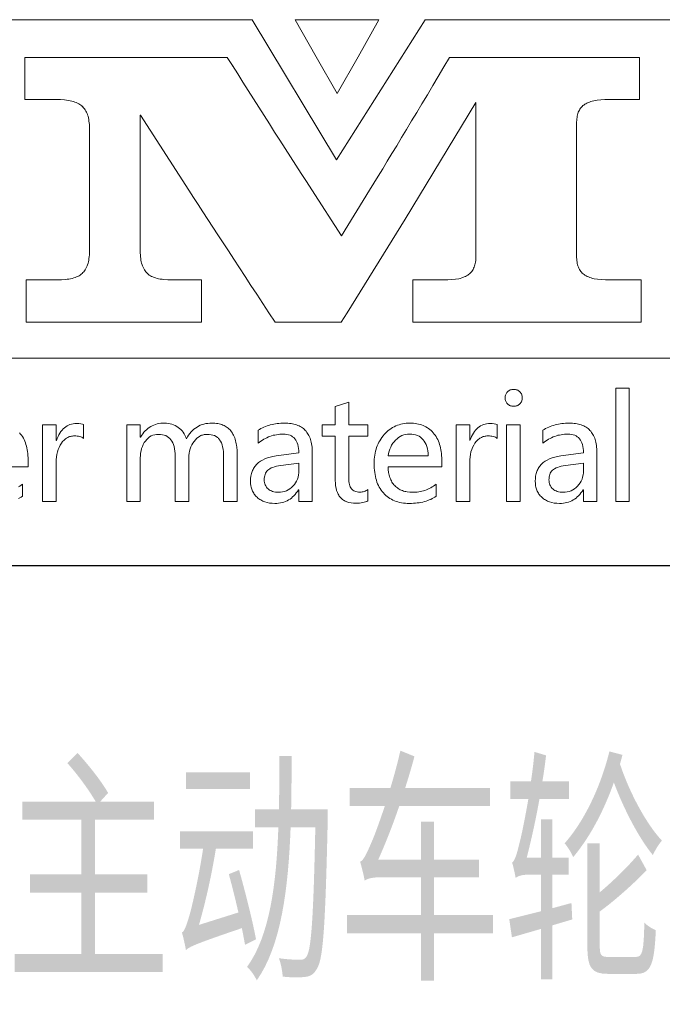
# Model space of a CAD drawing. Header units: millimetres. Extents: x -78 to 1185, y -15 to 876.
# Tile 6 of 9: x 1056 to 1103, y 58 to 130. Entities that reach past the tile are written whole.
import ezdxf
from ezdxf.enums import TextEntityAlignment as Align

# ---------------------------------------------------------------- set-up
doc = ezdxf.new("R2010")
doc.units = ezdxf.units.MM
doc.header["$LTSCALE"] = 30
for name, color, linetype in [('1轮廓实线层', 7, 'Continuous'), ('6文字层', 3, 'Continuous'), ('图层 1', 7, 'Continuous'), ('图框层', 7, 'Continuous')]:
    doc.layers.add(name, color=color, linetype=linetype)
doc.styles.add('PC_TEXTSTYLE', font='isocp.shx', dxfattribs={"width": 0.8, "bigfont": 'hzfs.shx'})

# ---------------------------------------------------------------- blocks, each defined once
blk = doc.blocks.new('PC_TITLE_BLOCK')
for p, q in [((-32.772, 42.051), (-32.772, 42.06)), ((-36.402, 41.069), (-36.402, 41.079)), ((-36.402, 41.069), (-36.393, 41.069)), ((-32.152, 41.069), (-32.145, 41.069))]:
    blk.add_line(p, q)
at = {"layer": '1轮廓实线层'}
blk.add_line((-60, 30), (0, 30), dxfattribs=at)
at = {"layer": '图层 1', "lineweight": 0}
for p, q in [((-49.444, 43.174), (-32.306, 43.174)), ((-32.306, 43.174), (-30.267, 39.792)), ((-30.257, 43.174), (-31.271, 43.174)), ((-31.271, 43.174), (-30.764, 42.281)), ((-30.267, 39.792), (-28.128, 43.174)), ((-29.245, 43.174), (-30.257, 43.174)), ((-29.75, 42.281), (-29.245, 43.174)), ((-28.128, 43.174), (-9.094, 43.174)), ((-37.79, 41.246), (-37.79, 42.263)), ((-37.79, 42.263), (-35.352, 42.263)), ((-35.352, 42.263), (-32.908, 42.263)), ((-32.908, 42.263), (-32.781, 42.065)), ((-30.764, 42.281), (-30.257, 41.389)), ((-30.257, 41.389), (-29.75, 42.281)), ((-27.677, 42.033), (-27.54, 42.263)), ((-27.54, 42.263), (-25.248, 42.263)), ((-25.248, 42.263), (-22.956, 42.263)), ((-22.956, 42.263), (-22.956, 41.246)), ((-32.781, 42.065), (-32.654, 41.864)), ((-32.654, 41.864), (-32.527, 41.664)), ((-27.814, 41.806), (-27.677, 42.033)), ((-32.527, 41.664), (-32.401, 41.463)), ((-27.946, 41.582), (-27.814, 41.806)), ((-32.401, 41.463), (-32.274, 41.262)), ((-30.257, 41.389), (-30.257, 41.389)), ((-28.208, 41.146), (-28.078, 41.363)), ((-28.078, 41.363), (-27.946, 41.582)), ((-37.034, 41.246), (-37.79, 41.246)), ((-36.929, 41.244), (-37.034, 41.246)), ((-36.831, 41.236), (-36.929, 41.244)), ((-36.784, 41.231), (-36.831, 41.236)), ((-36.741, 41.225), (-36.784, 41.231)), ((-36.699, 41.217), (-36.741, 41.225)), ((-36.659, 41.207), (-36.699, 41.217)), ((-36.62, 41.196), (-36.659, 41.207)), ((-36.586, 41.186), (-36.62, 41.196)), ((-36.551, 41.173), (-36.586, 41.186)), ((-36.52, 41.159), (-36.551, 41.173)), ((-36.49, 41.143), (-36.52, 41.159)), ((-36.461, 41.128), (-36.49, 41.143)), ((-36.438, 41.109), (-36.461, 41.128)), ((-32.274, 41.262), (-32.147, 41.062)), ((-26.909, 41.178), (-28.617, 38.358)), ((-28.335, 40.935), (-28.208, 41.146)), ((-26.909, 37.394), (-26.906, 41.178)), ((-26.906, 41.178), (-26.909, 41.178)), ((-24.279, 41.133), (-24.303, 41.114)), ((-24.255, 41.146), (-24.279, 41.133)), ((-24.226, 41.159), (-24.255, 41.146)), ((-24.197, 41.173), (-24.226, 41.159)), ((-24.168, 41.186), (-24.197, 41.173)), ((-24.134, 41.196), (-24.168, 41.186)), ((-24.099, 41.204), (-24.134, 41.196)), ((-24.063, 41.215), (-24.099, 41.204)), ((-23.983, 41.228), (-24.063, 41.215)), ((-23.893, 41.239), (-23.983, 41.228)), ((-23.799, 41.244), (-23.893, 41.239)), ((-23.695, 41.246), (-23.799, 41.244)), ((-22.956, 41.246), (-23.695, 41.246)), ((-36.414, 41.091), (-36.438, 41.109)), ((-36.393, 41.07), (-36.414, 41.091)), ((-36.372, 41.048), (-36.393, 41.07)), ((-36.353, 41.022), (-36.372, 41.048)), ((-36.335, 40.998), (-36.353, 41.022)), ((-36.319, 40.969), (-36.335, 40.998)), ((-36.303, 40.94), (-36.319, 40.969)), ((-36.29, 40.908), (-36.303, 40.94)), ((-36.277, 40.877), (-36.29, 40.908)), ((-32.147, 41.062), (-32.018, 40.861)), ((-28.459, 40.729), (-28.335, 40.935)), ((-24.443, 40.908), (-24.453, 40.879)), ((-24.435, 40.938), (-24.443, 40.908)), ((-24.421, 40.964), (-24.435, 40.938)), ((-24.408, 40.99), (-24.421, 40.964)), ((-24.395, 41.014), (-24.408, 40.99)), ((-24.379, 41.038), (-24.395, 41.014)), ((-24.361, 41.059), (-24.379, 41.038)), ((-24.342, 41.08), (-24.361, 41.059)), ((-24.324, 41.099), (-24.342, 41.08)), ((-24.303, 41.114), (-24.324, 41.099)), ((-36.266, 40.842), (-36.277, 40.877)), ((-36.258, 40.806), (-36.266, 40.842)), ((-36.25, 40.766), (-36.258, 40.806)), ((-36.245, 40.726), (-36.25, 40.766)), ((-36.24, 40.687), (-36.245, 40.726)), ((-36.234, 40.642), (-36.24, 40.687)), ((-35.001, 40.869), (-35.004, 40.869)), ((-35.004, 40.869), (-35.004, 37.587)), ((-33.832, 39.055), (-35.001, 40.869)), ((-32.018, 40.861), (-31.891, 40.66)), ((-31.891, 40.66), (-31.764, 40.46)), ((-28.58, 40.526), (-28.459, 40.729)), ((-24.474, 40.742), (-24.477, 40.705)), ((-24.477, 40.705), (-24.477, 40.666)), ((-24.477, 40.666), (-24.477, 37.471)), ((-24.472, 40.779), (-24.474, 40.742)), ((-24.466, 40.813), (-24.472, 40.779)), ((-24.461, 40.848), (-24.466, 40.813)), ((-24.453, 40.879), (-24.461, 40.848)), ((-36.234, 40.597), (-36.234, 40.642)), ((-36.232, 40.549), (-36.234, 40.597)), ((-36.232, 37.587), (-36.232, 40.549)), ((-31.764, 40.46), (-31.635, 40.262)), ((-28.699, 40.328), (-28.58, 40.526)), ((-31.635, 40.262), (-31.508, 40.061)), ((-28.818, 40.132), (-28.699, 40.328)), ((-31.508, 40.061), (-31.379, 39.86)), ((-29.045, 39.757), (-28.934, 39.942)), ((-28.934, 39.942), (-28.818, 40.132)), ((-31.379, 39.86), (-31.252, 39.662)), ((-29.156, 39.575), (-29.045, 39.757)), ((-31.252, 39.662), (-31.123, 39.462)), ((-31.123, 39.462), (-30.993, 39.264)), ((-29.264, 39.396), (-29.156, 39.575)), ((-30.993, 39.264), (-30.864, 39.063)), ((-29.475, 39.055), (-29.372, 39.224)), ((-29.372, 39.224), (-29.264, 39.396)), ((-33.721, 38.883), (-33.832, 39.055)), ((-30.864, 39.063), (-30.146, 37.957)), ((-30.151, 37.957), (-29.475, 39.055)), ((-33.61, 38.712), (-33.721, 38.883)), ((-33.494, 38.535), (-33.61, 38.712)), ((-33.378, 38.353), (-33.494, 38.535)), ((-33.256, 38.168), (-33.378, 38.353)), ((-28.617, 38.358), (-30.016, 36.1)), ((-33.135, 37.978), (-33.256, 38.168)), ((-33.008, 37.785), (-33.135, 37.978)), ((-30.146, 37.957), (-30.151, 37.957)), ((-36.234, 37.539), (-36.232, 37.587)), ((-35.004, 37.587), (-35.004, 37.539)), ((-35.004, 37.587), (-35.004, 37.587)), ((-32.878, 37.59), (-33.008, 37.785)), ((-32.746, 37.389), (-32.878, 37.59)), ((-36.266, 37.294), (-36.258, 37.331)), ((-36.258, 37.331), (-36.25, 37.368)), ((-36.25, 37.368), (-36.245, 37.41)), ((-36.245, 37.41), (-36.24, 37.45)), ((-36.24, 37.45), (-36.234, 37.494)), ((-36.234, 37.494), (-36.234, 37.539)), ((-35.004, 37.539), (-35.001, 37.494)), ((-35.001, 37.494), (-34.999, 37.452)), ((-34.999, 37.452), (-34.993, 37.41)), ((-34.993, 37.41), (-34.988, 37.37)), ((-34.988, 37.37), (-34.98, 37.331)), ((-34.98, 37.331), (-34.972, 37.294)), ((-32.614, 37.183), (-32.746, 37.389)), ((-26.925, 37.289), (-26.917, 37.323)), ((-26.917, 37.323), (-26.911, 37.357)), ((-26.911, 37.357), (-26.909, 37.394)), ((-24.477, 37.471), (-24.477, 37.431)), ((-24.477, 37.431), (-24.474, 37.394)), ((-24.474, 37.394), (-24.472, 37.357)), ((-24.472, 37.357), (-24.466, 37.323)), ((-24.466, 37.323), (-24.461, 37.289)), ((-36.388, 37.067), (-36.366, 37.088)), ((-36.366, 37.088), (-36.348, 37.112)), ((-36.348, 37.112), (-36.332, 37.138)), ((-36.332, 37.138), (-36.316, 37.167)), ((-36.316, 37.167), (-36.3, 37.196)), ((-36.3, 37.196), (-36.287, 37.228)), ((-36.287, 37.228), (-36.277, 37.26)), ((-36.277, 37.26), (-36.266, 37.294)), ((-34.972, 37.294), (-34.962, 37.26)), ((-34.962, 37.26), (-34.949, 37.228)), ((-34.949, 37.228), (-34.938, 37.196)), ((-34.938, 37.196), (-34.922, 37.167)), ((-34.922, 37.167), (-34.906, 37.138)), ((-34.906, 37.138), (-34.89, 37.112)), ((-34.89, 37.112), (-34.872, 37.088)), ((-34.872, 37.088), (-34.853, 37.067)), ((-32.477, 36.974), (-32.614, 37.183)), ((-27.022, 37.077), (-27.006, 37.098)), ((-27.006, 37.098), (-26.991, 37.12)), ((-26.991, 37.12), (-26.975, 37.146)), ((-26.975, 37.146), (-26.962, 37.172)), ((-26.962, 37.172), (-26.951, 37.199)), ((-26.951, 37.199), (-26.94, 37.228)), ((-26.94, 37.228), (-26.933, 37.257)), ((-26.933, 37.257), (-26.925, 37.289)), ((-24.461, 37.289), (-24.453, 37.257)), ((-24.453, 37.257), (-24.443, 37.228)), ((-24.443, 37.228), (-24.432, 37.199)), ((-24.432, 37.199), (-24.421, 37.172)), ((-24.421, 37.172), (-24.408, 37.146)), ((-24.408, 37.146), (-24.393, 37.122)), ((-24.393, 37.122), (-24.377, 37.098)), ((-24.377, 37.098), (-24.358, 37.077)), ((-37.755, 35.871), (-37.755, 36.89)), ((-37.755, 36.89), (-37.016, 36.89)), ((-37.016, 36.89), (-36.91, 36.893)), ((-36.91, 36.893), (-36.815, 36.9)), ((-36.815, 36.9), (-36.77, 36.906)), ((-36.77, 36.906), (-36.728, 36.911)), ((-36.728, 36.911), (-36.686, 36.919)), ((-36.686, 36.919), (-36.649, 36.929)), ((-36.649, 36.929), (-36.612, 36.94)), ((-36.612, 36.94), (-36.575, 36.951)), ((-36.575, 36.951), (-36.543, 36.964)), ((-36.543, 36.964), (-36.512, 36.977)), ((-36.512, 36.977), (-36.483, 36.993)), ((-36.483, 36.993), (-36.456, 37.009)), ((-36.456, 37.009), (-36.432, 37.027)), ((-36.432, 37.027), (-36.409, 37.046)), ((-36.409, 37.046), (-36.388, 37.067)), ((-34.853, 37.067), (-34.832, 37.046)), ((-34.832, 37.046), (-34.811, 37.027)), ((-34.811, 37.027), (-34.787, 37.009)), ((-34.787, 37.009), (-34.761, 36.993)), ((-34.761, 36.993), (-34.732, 36.977)), ((-34.732, 36.977), (-34.703, 36.964)), ((-34.703, 36.964), (-34.671, 36.951)), ((-34.671, 36.951), (-34.637, 36.94)), ((-34.637, 36.94), (-34.6, 36.929)), ((-34.6, 36.929), (-34.563, 36.919)), ((-34.563, 36.919), (-34.523, 36.911)), ((-34.523, 36.911), (-34.481, 36.906)), ((-34.481, 36.906), (-34.439, 36.9)), ((-34.439, 36.9), (-34.344, 36.893)), ((-34.344, 36.893), (-34.244, 36.89)), ((-34.244, 36.89), (-33.528, 36.89)), ((-33.528, 36.89), (-33.528, 35.871)), ((-32.337, 36.76), (-32.477, 36.974)), ((-28.43, 35.871), (-28.43, 36.89)), ((-28.43, 36.89), (-27.688, 36.89)), ((-27.688, 36.89), (-27.585, 36.893)), ((-27.585, 36.893), (-27.49, 36.898)), ((-27.49, 36.898), (-27.402, 36.908)), ((-27.402, 36.908), (-27.321, 36.922)), ((-27.321, 36.922), (-27.284, 36.929)), ((-27.284, 36.929), (-27.249, 36.94)), ((-27.249, 36.94), (-27.218, 36.951)), ((-27.218, 36.951), (-27.186, 36.964)), ((-27.186, 36.964), (-27.157, 36.974)), ((-27.157, 36.974), (-27.131, 36.99)), ((-27.131, 36.99), (-27.104, 37.003)), ((-27.104, 37.003), (-27.083, 37.019)), ((-27.083, 37.019), (-27.062, 37.038)), ((-27.062, 37.038), (-27.041, 37.056)), ((-27.041, 37.056), (-27.022, 37.077)), ((-24.358, 37.077), (-24.34, 37.056)), ((-24.34, 37.056), (-24.319, 37.038)), ((-24.319, 37.038), (-24.297, 37.019)), ((-24.297, 37.019), (-24.274, 37.003)), ((-24.274, 37.003), (-24.247, 36.99)), ((-24.247, 36.99), (-24.221, 36.974)), ((-24.221, 36.974), (-24.192, 36.964)), ((-24.192, 36.964), (-24.16, 36.951)), ((-24.16, 36.951), (-24.126, 36.94)), ((-24.126, 36.94), (-24.089, 36.929)), ((-24.089, 36.929), (-24.052, 36.922)), ((-24.052, 36.922), (-23.97, 36.908)), ((-23.97, 36.908), (-23.88, 36.898)), ((-23.88, 36.898), (-23.782, 36.893)), ((-23.782, 36.893), (-23.677, 36.89)), ((-23.677, 36.89), (-22.922, 36.89)), ((-22.922, 36.89), (-22.922, 35.871)), ((-32.195, 36.544), (-32.337, 36.76)), ((-32.049, 36.325), (-32.195, 36.544)), ((-31.902, 36.1), (-32.049, 36.325)), ((-31.751, 35.871), (-31.902, 36.1)), ((-30.016, 36.1), (-30.159, 35.871)), ((-35.64, 35.871), (-37.755, 35.871)), ((-33.528, 35.871), (-35.64, 35.871)), ((-30.956, 35.871), (-31.751, 35.871)), ((-30.159, 35.871), (-30.956, 35.871)), ((-25.673, 35.871), (-28.43, 35.871)), ((-22.922, 35.871), (-25.673, 35.871)), ((-9.094, 35.002), (-49.444, 35.002))]:
    blk.add_line(p, q, dxfattribs=at)
for points in [[(-26.201, 34.046), (-26.201, 34.067), (-26.198, 34.086), (-26.193, 34.107), (-26.188, 34.125), (-26.18, 34.144), (-26.17, 34.16), (-26.156, 34.176), (-26.143, 34.191), (-26.127, 34.205), (-26.111, 34.218), (-26.096, 34.228), (-26.077, 34.236), (-26.059, 34.242), (-26.038, 34.247), (-26.016, 34.25), (-25.995, 34.25), (-25.974, 34.25), (-25.953, 34.247), (-25.934, 34.242), (-25.913, 34.236), (-25.897, 34.228), (-25.879, 34.218), (-25.863, 34.205), (-25.847, 34.191), (-25.831, 34.178), (-25.821, 34.16), (-25.81, 34.144), (-25.8, 34.125), (-25.795, 34.107), (-25.789, 34.089), (-25.787, 34.067), (-25.787, 34.046), (-25.787, 34.023), (-25.789, 34.004), (-25.795, 33.983), (-25.8, 33.964), (-25.81, 33.948), (-25.821, 33.93), (-25.831, 33.914), (-25.847, 33.901), (-25.863, 33.885), (-25.879, 33.875), (-25.897, 33.864), (-25.913, 33.856), (-25.934, 33.851), (-25.953, 33.846), (-25.974, 33.843), (-25.995, 33.843), (-26.019, 33.843), (-26.04, 33.846), (-26.059, 33.851), (-26.077, 33.856), (-26.096, 33.864), (-26.111, 33.875), (-26.127, 33.885), (-26.143, 33.901), (-26.156, 33.914), (-26.17, 33.93), (-26.18, 33.948), (-26.188, 33.964), (-26.193, 33.983), (-26.198, 34.004), (-26.201, 34.023), (-26.201, 34.046), (-26.201, 34.046)], [(-23.532, 31.541), (-23.532, 34.281), (-23.204, 34.281), (-23.204, 31.541), (-23.532, 31.541), (-23.532, 31.541)], [(-29.512, 31.559), (-29.541, 31.546), (-29.57, 31.533), (-29.602, 31.525), (-29.639, 31.517), (-29.676, 31.509), (-29.715, 31.503), (-29.758, 31.501), (-29.8, 31.501), (-29.861, 31.503), (-29.919, 31.509), (-29.969, 31.52), (-30.019, 31.535), (-30.04, 31.546), (-30.064, 31.554), (-30.085, 31.567), (-30.103, 31.578), (-30.122, 31.591), (-30.14, 31.607), (-30.159, 31.622), (-30.175, 31.638), (-30.188, 31.657), (-30.204, 31.675), (-30.217, 31.696), (-30.228, 31.718), (-30.249, 31.762), (-30.267, 31.81), (-30.28, 31.865), (-30.291, 31.923), (-30.296, 31.984), (-30.299, 32.053), (-30.299, 33.122), (-30.616, 33.122), (-30.616, 33.391), (-30.299, 33.391), (-30.299, 33.838), (-29.971, 33.941), (-29.971, 33.391), (-29.512, 33.391), (-29.512, 33.122), (-29.971, 33.122), (-29.971, 32.111), (-29.971, 32.066), (-29.969, 32.026), (-29.964, 31.987), (-29.956, 31.952), (-29.948, 31.923), (-29.937, 31.894), (-29.924, 31.871), (-29.911, 31.85), (-29.892, 31.831), (-29.874, 31.815), (-29.853, 31.802), (-29.829, 31.789), (-29.8, 31.781), (-29.771, 31.776), (-29.739, 31.77), (-29.705, 31.77), (-29.678, 31.77), (-29.652, 31.773), (-29.626, 31.778), (-29.602, 31.786), (-29.578, 31.794), (-29.554, 31.805), (-29.533, 31.818), (-29.512, 31.831), (-29.512, 31.559), (-29.512, 31.559)], [(-37.713, 32.383), (-39.007, 32.383)], [(-37.943, 31.894), (-37.911, 31.916), (-37.877, 31.939), (-37.845, 31.963), (-37.845, 31.67), (-37.877, 31.649), (-37.908, 31.63), (-37.943, 31.612)], [(-37.916, 33.201), (-37.892, 33.172), (-37.869, 33.141), (-37.848, 33.109), (-37.826, 33.075), (-37.808, 33.038), (-37.792, 33.001), (-37.776, 32.961), (-37.763, 32.921), (-37.753, 32.879), (-37.742, 32.837), (-37.731, 32.792), (-37.726, 32.747), (-37.718, 32.7), (-37.716, 32.652), (-37.713, 32.599), (-37.713, 32.549), (-37.713, 32.383), (-37.713, 32.383)], [(-36.372, 33.067), (-36.393, 33.08), (-36.417, 33.093), (-36.44, 33.104), (-36.469, 33.112), (-36.498, 33.117), (-36.527, 33.122), (-36.562, 33.125), (-36.596, 33.125), (-36.62, 33.125), (-36.644, 33.122), (-36.665, 33.119), (-36.689, 33.114), (-36.71, 33.109), (-36.731, 33.101), (-36.752, 33.09), (-36.77, 33.082), (-36.789, 33.069), (-36.81, 33.056), (-36.828, 33.04), (-36.844, 33.024), (-36.879, 32.99), (-36.91, 32.948), (-36.939, 32.9), (-36.966, 32.85), (-36.987, 32.797), (-37.005, 32.742), (-37.019, 32.681), (-37.026, 32.618), (-37.034, 32.549), (-37.034, 32.478), (-37.034, 31.541), (-37.362, 31.541), (-37.362, 33.391), (-37.034, 33.391), (-37.034, 33.016), (-37.029, 33.016), (-37.011, 33.064), (-36.99, 33.112), (-36.968, 33.154), (-36.945, 33.193), (-36.921, 33.23), (-36.894, 33.265), (-36.865, 33.294), (-36.836, 33.323), (-36.805, 33.347), (-36.773, 33.368), (-36.739, 33.384), (-36.702, 33.399), (-36.665, 33.41), (-36.625, 33.418), (-36.586, 33.423), (-36.543, 33.423), (-36.49, 33.423), (-36.443, 33.418), (-36.403, 33.41), (-36.372, 33.399), (-36.372, 33.067), (-36.372, 33.067)], [(-32.667, 31.541), (-32.995, 31.541), (-32.995, 32.605), (-32.995, 32.676), (-33, 32.745), (-33.008, 32.805), (-33.018, 32.863), (-33.032, 32.914), (-33.048, 32.958), (-33.066, 33.001), (-33.09, 33.035), (-33.1, 33.051), (-33.114, 33.064), (-33.127, 33.08), (-33.143, 33.09), (-33.177, 33.114), (-33.211, 33.133), (-33.253, 33.146), (-33.296, 33.156), (-33.346, 33.162), (-33.396, 33.164), (-33.42, 33.164), (-33.441, 33.162), (-33.462, 33.159), (-33.483, 33.154), (-33.504, 33.148), (-33.525, 33.141), (-33.544, 33.133), (-33.565, 33.122), (-33.602, 33.098), (-33.639, 33.069), (-33.673, 33.035), (-33.705, 32.995), (-33.737, 32.953), (-33.763, 32.908), (-33.784, 32.861), (-33.803, 32.811), (-33.816, 32.76), (-33.826, 32.708), (-33.832, 32.652), (-33.834, 32.597), (-33.834, 31.541), (-34.162, 31.541), (-34.162, 32.636), (-34.164, 32.702), (-34.17, 32.76), (-34.178, 32.816), (-34.188, 32.869), (-34.201, 32.916), (-34.22, 32.958), (-34.241, 32.998), (-34.265, 33.032), (-34.291, 33.064), (-34.323, 33.09), (-34.354, 33.114), (-34.391, 33.133), (-34.431, 33.146), (-34.473, 33.156), (-34.521, 33.162), (-34.568, 33.164), (-34.616, 33.162), (-34.658, 33.154), (-34.7, 33.143), (-34.74, 33.125), (-34.78, 33.101), (-34.814, 33.075), (-34.848, 33.04), (-34.88, 33.003), (-34.909, 32.964), (-34.933, 32.919), (-34.954, 32.871), (-34.972, 32.821), (-34.985, 32.768), (-34.996, 32.713), (-35.001, 32.655), (-35.004, 32.594), (-35.004, 31.541), (-35.331, 31.541), (-35.331, 33.391), (-35.004, 33.391), (-35.004, 33.098), (-34.996, 33.098), (-34.97, 33.141), (-34.943, 33.178), (-34.917, 33.214), (-34.885, 33.246), (-34.856, 33.275), (-34.822, 33.304), (-34.787, 33.328), (-34.753, 33.352), (-34.716, 33.37), (-34.679, 33.389), (-34.64, 33.402), (-34.597, 33.415), (-34.555, 33.423), (-34.51, 33.431), (-34.465, 33.434), (-34.418, 33.436), (-34.373, 33.434), (-34.328, 33.428), (-34.286, 33.42), (-34.244, 33.41), (-34.204, 33.397), (-34.164, 33.378), (-34.127, 33.357), (-34.09, 33.333), (-34.056, 33.307), (-34.024, 33.278), (-33.995, 33.246), (-33.969, 33.214), (-33.948, 33.178), (-33.927, 33.141), (-33.908, 33.098), (-33.892, 33.056), (-33.866, 33.104), (-33.84, 33.146), (-33.808, 33.186), (-33.779, 33.222), (-33.745, 33.257), (-33.71, 33.288), (-33.673, 33.315), (-33.636, 33.341), (-33.597, 33.362), (-33.557, 33.384), (-33.515, 33.399), (-33.47, 33.413), (-33.425, 33.423), (-33.378, 33.428), (-33.327, 33.434), (-33.277, 33.436), (-33.24, 33.434), (-33.203, 33.431), (-33.169, 33.428), (-33.135, 33.423), (-33.103, 33.418), (-33.069, 33.41), (-33.04, 33.399), (-33.011, 33.389), (-32.982, 33.376), (-32.955, 33.362), (-32.929, 33.347), (-32.905, 33.331), (-32.881, 33.312), (-32.86, 33.291), (-32.839, 33.27), (-32.82, 33.246), (-32.802, 33.222), (-32.783, 33.196), (-32.768, 33.17), (-32.752, 33.141), (-32.739, 33.112), (-32.725, 33.08), (-32.715, 33.046), (-32.704, 33.011), (-32.696, 32.977), (-32.688, 32.937), (-32.68, 32.9), (-32.675, 32.858), (-32.67, 32.774), (-32.667, 32.681), (-32.667, 31.541), (-32.667, 31.541)], [(-32.163, 33.265), (-32.129, 33.283), (-32.094, 33.304), (-32.057, 33.323), (-32.02, 33.339), (-31.983, 33.354), (-31.944, 33.368), (-31.907, 33.381), (-31.867, 33.391), (-31.825, 33.402), (-31.785, 33.41), (-31.743, 33.418), (-31.701, 33.426), (-31.659, 33.428), (-31.614, 33.434), (-31.572, 33.434), (-31.527, 33.436), (-31.484, 33.434), (-31.445, 33.434), (-31.405, 33.428), (-31.368, 33.423), (-31.334, 33.418), (-31.3, 33.41), (-31.265, 33.402), (-31.234, 33.391), (-31.202, 33.381), (-31.173, 33.368), (-31.144, 33.352), (-31.117, 33.336), (-31.094, 33.32), (-31.067, 33.302), (-31.046, 33.281), (-31.025, 33.259), (-31.004, 33.238), (-30.985, 33.212), (-30.967, 33.188), (-30.951, 33.162), (-30.935, 33.133), (-30.922, 33.104), (-30.909, 33.072), (-30.898, 33.04), (-30.888, 33.006), (-30.88, 32.972), (-30.872, 32.935), (-30.867, 32.898), (-30.861, 32.858), (-30.859, 32.818), (-30.856, 32.776), (-30.856, 32.734), (-30.856, 31.541), (-31.181, 31.541), (-31.181, 31.828), (-31.189, 31.828), (-31.215, 31.786), (-31.242, 31.749), (-31.268, 31.715), (-31.297, 31.683), (-31.329, 31.654), (-31.36, 31.625), (-31.392, 31.601), (-31.426, 31.58), (-31.463, 31.562), (-31.5, 31.543), (-31.54, 31.53), (-31.579, 31.52), (-31.622, 31.509), (-31.667, 31.503), (-31.711, 31.498), (-31.756, 31.498), (-31.822, 31.501), (-31.886, 31.506), (-31.944, 31.517), (-31.999, 31.533), (-32.026, 31.543), (-32.049, 31.554), (-32.076, 31.567), (-32.1, 31.58), (-32.121, 31.593), (-32.144, 31.609), (-32.166, 31.625), (-32.184, 31.644), (-32.205, 31.662), (-32.224, 31.68), (-32.24, 31.702), (-32.255, 31.723), (-32.269, 31.744), (-32.282, 31.768), (-32.295, 31.789), (-32.306, 31.815), (-32.313, 31.839), (-32.321, 31.865), (-32.329, 31.892), (-32.335, 31.918), (-32.343, 31.976), (-32.345, 32.037), (-32.343, 32.1), (-32.335, 32.158), (-32.329, 32.187), (-32.324, 32.217), (-32.316, 32.243), (-32.306, 32.269), (-32.295, 32.293), (-32.284, 32.319), (-32.271, 32.343), (-32.258, 32.364), (-32.242, 32.385), (-32.226, 32.407), (-32.211, 32.428), (-32.189, 32.446), (-32.171, 32.465), (-32.15, 32.483), (-32.129, 32.499), (-32.105, 32.515), (-32.055, 32.544), (-31.999, 32.57), (-31.939, 32.594), (-31.873, 32.613), (-31.804, 32.628), (-31.73, 32.642), (-31.181, 32.718), (-31.183, 32.774), (-31.186, 32.824), (-31.194, 32.871), (-31.205, 32.916), (-31.218, 32.956), (-31.234, 32.995), (-31.252, 33.027), (-31.276, 33.059), (-31.3, 33.085), (-31.329, 33.106), (-31.358, 33.127), (-31.392, 33.143), (-31.429, 33.156), (-31.469, 33.164), (-31.511, 33.17), (-31.556, 33.172), (-31.598, 33.17), (-31.638, 33.167), (-31.68, 33.164), (-31.719, 33.156), (-31.759, 33.148), (-31.799, 33.141), (-31.836, 33.127), (-31.875, 33.114), (-31.912, 33.101), (-31.949, 33.082), (-31.986, 33.064), (-32.023, 33.046), (-32.057, 33.024), (-32.094, 33.001), (-32.129, 32.974), (-32.163, 32.948), (-32.163, 33.265), (-32.163, 33.265)], [(-27.732, 32.383), (-29.026, 32.383), (-29.024, 32.312), (-29.013, 32.243), (-29.008, 32.211), (-29, 32.18), (-28.992, 32.151), (-28.981, 32.121), (-28.971, 32.092), (-28.96, 32.066), (-28.947, 32.04), (-28.934, 32.013), (-28.918, 31.989), (-28.902, 31.968), (-28.884, 31.944), (-28.865, 31.926), (-28.844, 31.905), (-28.826, 31.886), (-28.802, 31.871), (-28.781, 31.855), (-28.757, 31.839), (-28.733, 31.826), (-28.707, 31.815), (-28.68, 31.805), (-28.654, 31.794), (-28.625, 31.786), (-28.596, 31.781), (-28.564, 31.773), (-28.501, 31.768), (-28.435, 31.765), (-28.395, 31.765), (-28.358, 31.768), (-28.321, 31.77), (-28.282, 31.776), (-28.245, 31.784), (-28.208, 31.791), (-28.173, 31.802), (-28.136, 31.812), (-28.102, 31.826), (-28.065, 31.842), (-28.031, 31.857), (-27.996, 31.876), (-27.962, 31.894), (-27.93, 31.916), (-27.896, 31.939), (-27.864, 31.963), (-27.864, 31.67), (-27.896, 31.649), (-27.928, 31.63), (-27.962, 31.612), (-27.996, 31.593), (-28.034, 31.58), (-28.07, 31.564), (-28.107, 31.551), (-28.147, 31.541), (-28.189, 31.53), (-28.232, 31.522), (-28.276, 31.514), (-28.321, 31.509), (-28.366, 31.503), (-28.414, 31.501), (-28.461, 31.498), (-28.511, 31.498), (-28.562, 31.498), (-28.609, 31.501), (-28.657, 31.506), (-28.701, 31.514), (-28.746, 31.522), (-28.789, 31.533), (-28.831, 31.546), (-28.87, 31.562), (-28.908, 31.578), (-28.944, 31.596), (-28.981, 31.617), (-29.016, 31.641), (-29.047, 31.665), (-29.079, 31.691), (-29.111, 31.72), (-29.14, 31.752), (-29.166, 31.784), (-29.193, 31.818), (-29.216, 31.855), (-29.238, 31.892), (-29.259, 31.931), (-29.277, 31.971), (-29.293, 32.013), (-29.309, 32.055), (-29.322, 32.1), (-29.333, 32.148), (-29.34, 32.195), (-29.348, 32.246), (-29.356, 32.296), (-29.359, 32.348), (-29.362, 32.401), (-29.364, 32.457), (-29.362, 32.51), (-29.359, 32.562), (-29.354, 32.613), (-29.348, 32.663), (-29.34, 32.71), (-29.33, 32.755), (-29.317, 32.803), (-29.301, 32.845), (-29.285, 32.89), (-29.267, 32.932), (-29.248, 32.972), (-29.224, 33.011), (-29.2, 33.051), (-29.174, 33.088), (-29.148, 33.125), (-29.116, 33.159), (-29.084, 33.193), (-29.053, 33.225), (-29.021, 33.254), (-28.987, 33.281), (-28.95, 33.304), (-28.915, 33.328), (-28.878, 33.349), (-28.842, 33.368), (-28.802, 33.384), (-28.762, 33.397), (-28.72, 33.407), (-28.68, 33.418), (-28.635, 33.426), (-28.593, 33.431), (-28.548, 33.434), (-28.503, 33.436), (-28.459, 33.434), (-28.414, 33.431), (-28.371, 33.426), (-28.332, 33.42), (-28.292, 33.413), (-28.253, 33.402), (-28.216, 33.391), (-28.179, 33.378), (-28.144, 33.362), (-28.113, 33.344), (-28.078, 33.325), (-28.049, 33.304), (-28.018, 33.281), (-27.989, 33.257), (-27.962, 33.23), (-27.936, 33.201), (-27.912, 33.172), (-27.888, 33.141), (-27.867, 33.109), (-27.846, 33.075), (-27.828, 33.038), (-27.812, 33.001), (-27.796, 32.961), (-27.783, 32.921), (-27.772, 32.879), (-27.762, 32.837), (-27.751, 32.792), (-27.746, 32.747), (-27.74, 32.7), (-27.735, 32.652), (-27.732, 32.599), (-27.732, 32.549), (-27.732, 32.383), (-27.732, 32.383)], [(-26.391, 33.067), (-26.412, 33.08), (-26.436, 33.093), (-26.46, 33.104), (-26.489, 33.112), (-26.518, 33.117), (-26.55, 33.122), (-26.581, 33.125), (-26.616, 33.125), (-26.639, 33.125), (-26.663, 33.122), (-26.684, 33.119), (-26.708, 33.114), (-26.729, 33.109), (-26.75, 33.101), (-26.771, 33.09), (-26.79, 33.082), (-26.811, 33.069), (-26.83, 33.056), (-26.848, 33.04), (-26.864, 33.024), (-26.898, 32.99), (-26.93, 32.948), (-26.959, 32.9), (-26.985, 32.85), (-27.006, 32.797), (-27.025, 32.742), (-27.038, 32.681), (-27.046, 32.618), (-27.054, 32.549), (-27.054, 32.478), (-27.054, 31.541), (-27.384, 31.541), (-27.384, 33.391), (-27.054, 33.391), (-27.054, 33.016), (-27.049, 33.016), (-27.03, 33.064), (-27.009, 33.112), (-26.988, 33.154), (-26.964, 33.193), (-26.94, 33.23), (-26.914, 33.265), (-26.885, 33.294), (-26.856, 33.323), (-26.824, 33.347), (-26.792, 33.368), (-26.758, 33.384), (-26.724, 33.399), (-26.684, 33.41), (-26.647, 33.418), (-26.605, 33.423), (-26.563, 33.423), (-26.51, 33.423), (-26.462, 33.418), (-26.423, 33.41), (-26.391, 33.399), (-26.391, 33.067), (-26.391, 33.067)], [(-26.164, 31.541), (-26.164, 33.391), (-25.837, 33.391), (-25.837, 31.541), (-26.164, 31.541), (-26.164, 31.541)], [(-25.293, 33.265), (-25.258, 33.283), (-25.224, 33.304), (-25.187, 33.323), (-25.15, 33.339), (-25.113, 33.354), (-25.074, 33.368), (-25.037, 33.381), (-24.997, 33.391), (-24.958, 33.402), (-24.915, 33.41), (-24.873, 33.418), (-24.831, 33.426), (-24.789, 33.428), (-24.746, 33.434), (-24.701, 33.434), (-24.657, 33.436), (-24.614, 33.434), (-24.575, 33.434), (-24.538, 33.428), (-24.501, 33.423), (-24.464, 33.418), (-24.429, 33.41), (-24.395, 33.402), (-24.363, 33.391), (-24.332, 33.381), (-24.303, 33.368), (-24.276, 33.352), (-24.247, 33.336), (-24.223, 33.32), (-24.2, 33.302), (-24.176, 33.281), (-24.155, 33.259), (-24.134, 33.238), (-24.115, 33.212), (-24.097, 33.188), (-24.081, 33.162), (-24.065, 33.133), (-24.052, 33.104), (-24.039, 33.072), (-24.028, 33.04), (-24.018, 33.006), (-24.01, 32.972), (-24.004, 32.935), (-23.997, 32.898), (-23.994, 32.858), (-23.989, 32.818), (-23.989, 32.776), (-23.986, 32.734), (-23.986, 31.541), (-24.311, 31.541), (-24.311, 31.828), (-24.319, 31.828), (-24.345, 31.786), (-24.371, 31.749), (-24.398, 31.715), (-24.427, 31.683), (-24.459, 31.654), (-24.49, 31.625), (-24.525, 31.601), (-24.559, 31.58), (-24.593, 31.562), (-24.633, 31.543), (-24.67, 31.53), (-24.712, 31.52), (-24.754, 31.509), (-24.796, 31.503), (-24.841, 31.498), (-24.886, 31.498), (-24.952, 31.501), (-25.016, 31.506), (-25.074, 31.517), (-25.129, 31.533), (-25.156, 31.543), (-25.182, 31.554), (-25.206, 31.567), (-25.229, 31.58), (-25.253, 31.593), (-25.274, 31.609), (-25.295, 31.625), (-25.317, 31.644), (-25.335, 31.662), (-25.354, 31.68), (-25.369, 31.702), (-25.385, 31.723), (-25.399, 31.744), (-25.412, 31.768), (-25.425, 31.789), (-25.435, 31.815), (-25.443, 31.839), (-25.454, 31.865), (-25.459, 31.892), (-25.465, 31.918), (-25.472, 31.976), (-25.475, 32.037), (-25.472, 32.1), (-25.465, 32.158), (-25.459, 32.187), (-25.454, 32.217), (-25.446, 32.243), (-25.435, 32.269), (-25.427, 32.293), (-25.414, 32.319), (-25.401, 32.343), (-25.388, 32.364), (-25.375, 32.385), (-25.356, 32.407), (-25.34, 32.428), (-25.322, 32.446), (-25.301, 32.465), (-25.28, 32.483), (-25.258, 32.499), (-25.235, 32.515), (-25.185, 32.544), (-25.129, 32.57), (-25.068, 32.594), (-25.005, 32.613), (-24.934, 32.628), (-24.86, 32.642), (-24.311, 32.718), (-24.313, 32.774), (-24.316, 32.824), (-24.324, 32.871), (-24.334, 32.916), (-24.348, 32.956), (-24.363, 32.995), (-24.382, 33.027), (-24.406, 33.059), (-24.429, 33.085), (-24.459, 33.106), (-24.487, 33.127), (-24.522, 33.143), (-24.559, 33.156), (-24.598, 33.164), (-24.641, 33.17), (-24.685, 33.172), (-24.728, 33.17), (-24.77, 33.167), (-24.81, 33.164), (-24.849, 33.156), (-24.889, 33.148), (-24.928, 33.141), (-24.965, 33.127), (-25.005, 33.114), (-25.042, 33.101), (-25.079, 33.082), (-25.116, 33.064), (-25.153, 33.046), (-25.19, 33.024), (-25.224, 33.001), (-25.258, 32.974), (-25.293, 32.948), (-25.293, 33.265), (-25.293, 33.265)], [(-28.06, 32.647), (-28.062, 32.708), (-28.068, 32.763), (-28.078, 32.818), (-28.092, 32.869), (-28.107, 32.916), (-28.128, 32.958), (-28.152, 32.998), (-28.179, 33.035), (-28.21, 33.067), (-28.245, 33.093), (-28.279, 33.117), (-28.319, 33.138), (-28.364, 33.151), (-28.408, 33.162), (-28.456, 33.17), (-28.509, 33.172), (-28.556, 33.17), (-28.604, 33.162), (-28.649, 33.151), (-28.691, 33.135), (-28.733, 33.114), (-28.773, 33.09), (-28.81, 33.059), (-28.847, 33.027), (-28.881, 32.987), (-28.913, 32.948), (-28.939, 32.903), (-28.963, 32.858), (-28.984, 32.808), (-29.002, 32.758), (-29.016, 32.702), (-29.026, 32.647), (-28.06, 32.647), (-28.06, 32.647)], [(-31.614, 32.412), (-31.669, 32.404), (-31.719, 32.393), (-31.764, 32.38), (-31.807, 32.367), (-31.844, 32.354), (-31.875, 32.335), (-31.904, 32.317), (-31.928, 32.298), (-31.949, 32.275), (-31.965, 32.251), (-31.981, 32.224), (-31.994, 32.198), (-32.002, 32.166), (-32.01, 32.135), (-32.012, 32.1), (-32.015, 32.063), (-32.012, 32.032), (-32.007, 32), (-32.002, 31.971), (-31.991, 31.942), (-31.978, 31.918), (-31.962, 31.892), (-31.944, 31.868), (-31.92, 31.847), (-31.896, 31.828), (-31.87, 31.81), (-31.841, 31.797), (-31.812, 31.784), (-31.78, 31.776), (-31.746, 31.768), (-31.711, 31.765), (-31.672, 31.765), (-31.622, 31.765), (-31.572, 31.773), (-31.524, 31.786), (-31.479, 31.802), (-31.434, 31.823), (-31.395, 31.85), (-31.355, 31.878), (-31.321, 31.913), (-31.286, 31.952), (-31.26, 31.995), (-31.236, 32.037), (-31.215, 32.085), (-31.199, 32.132), (-31.189, 32.185), (-31.183, 32.238), (-31.181, 32.293), (-31.181, 32.47), (-31.614, 32.412), (-31.614, 32.412)], [(-24.744, 32.412), (-24.799, 32.404), (-24.849, 32.393), (-24.897, 32.38), (-24.936, 32.367), (-24.973, 32.354), (-25.008, 32.335), (-25.034, 32.317), (-25.058, 32.298), (-25.079, 32.275), (-25.097, 32.251), (-25.111, 32.224), (-25.124, 32.198), (-25.132, 32.166), (-25.14, 32.135), (-25.142, 32.1), (-25.145, 32.063), (-25.142, 32.032), (-25.14, 32), (-25.132, 31.971), (-25.121, 31.942), (-25.108, 31.918), (-25.092, 31.892), (-25.074, 31.868), (-25.05, 31.847), (-25.026, 31.828), (-25, 31.81), (-24.973, 31.797), (-24.942, 31.784), (-24.91, 31.776), (-24.876, 31.768), (-24.841, 31.765), (-24.804, 31.765), (-24.752, 31.765), (-24.701, 31.773), (-24.654, 31.786), (-24.609, 31.802), (-24.567, 31.823), (-24.525, 31.85), (-24.487, 31.878), (-24.451, 31.913), (-24.419, 31.952), (-24.39, 31.995), (-24.366, 32.037), (-24.345, 32.085), (-24.332, 32.132), (-24.321, 32.185), (-24.313, 32.238), (-24.311, 32.293), (-24.311, 32.47), (-24.744, 32.412), (-24.744, 32.412)]]:
    blk.add_lwpolyline(points, dxfattribs=at)
at = {"layer": '6文字层', "style": 'PC_TEXTSTYLE', "flags": 8}
for tag, height, width, p, p2 in [('产品名称或材料标记', 7, 0.600652, (-113.463, 28.635), (-66.422, 28.635)), ('图样名称', 5, 2.004495, (-54.785, 19.978), (-5.268, 19.978)), ('标准化', 3.5, 1.023147, (-133.835, 15.372), (-120.752, 15.372)), ('重量', 3.5, 1.408247, (-88.457, 7.542), (-76.549, 7.542)), ('比例', 3.5, 1.385287, (-73.354, 7.542), (-61.929, 7.542)), ('图样代号', 5, 2.006536, (-54.785, 5.63), (-5.516, 5.63)), ('审核', 3.5, 1.579393, (-163.989, 5.367), (-150.634, 5.367)), ('共几页', 3.5, 0.557144, (-108.073, 0.625), (-101.045, 0.625)), ('工艺', 3.5, 1.621807, (-164.21, 0.371), (-150.891, 0.371)), ('日期', 3.5, 1.560088, (-133.835, 0.371), (-120.752, 0.371))]:
    blk.add_attdef(tag, text='', height=height, dxfattribs=dict(at, width=width)).set_placement(p, p2, align=Align.FIT)
at = {"layer": '6文字层', "style": 'PC_TEXTSTYLE', "width": 9.905045, "flags": 8}
blk.add_attdef('设计', text='', height=3.5, rotation=358.4644, dxfattribs=at).set_placement((-164.229, 15.372), (-150.367, 15), align=Align.FIT)
at = {"layer": '6文字层', "color": 3, "style": 'PC_TEXTSTYLE', "width": 0.56476, "flags": 8}
blk.add_attdef('第几页', text='', height=3.5, dxfattribs=at).set_placement((-78.287, 0.753), (-71.163, 0.753), align=Align.FIT)
at = {"layer": '6文字层', "ltscale": 10, "style": 'PC_TEXTSTYLE', "flags": 1}
blk.add_attdef('图纸张数', (-58.679, -0.492), '', height=2.5, dxfattribs=at)

msp = doc.modelspace()

# ---------------------------------------------------------------- block references
at = {"layer": '图框层'}
ref = msp.add_blockref('PC_TITLE_BLOCK', (1170, 0), dxfattribs=dict(at, xscale=3, yscale=3, zscale=3))
ref.add_attrib('图样名称', '250主动车轮装配', dxfattribs={"layer": '6文字层', "height": 15, "style": 'PC_TEXTSTYLE', "width": 0.8}).set_placement((1079.92, 59.933), align=Align.CENTER)

doc.saveas('drawing.dxf')
